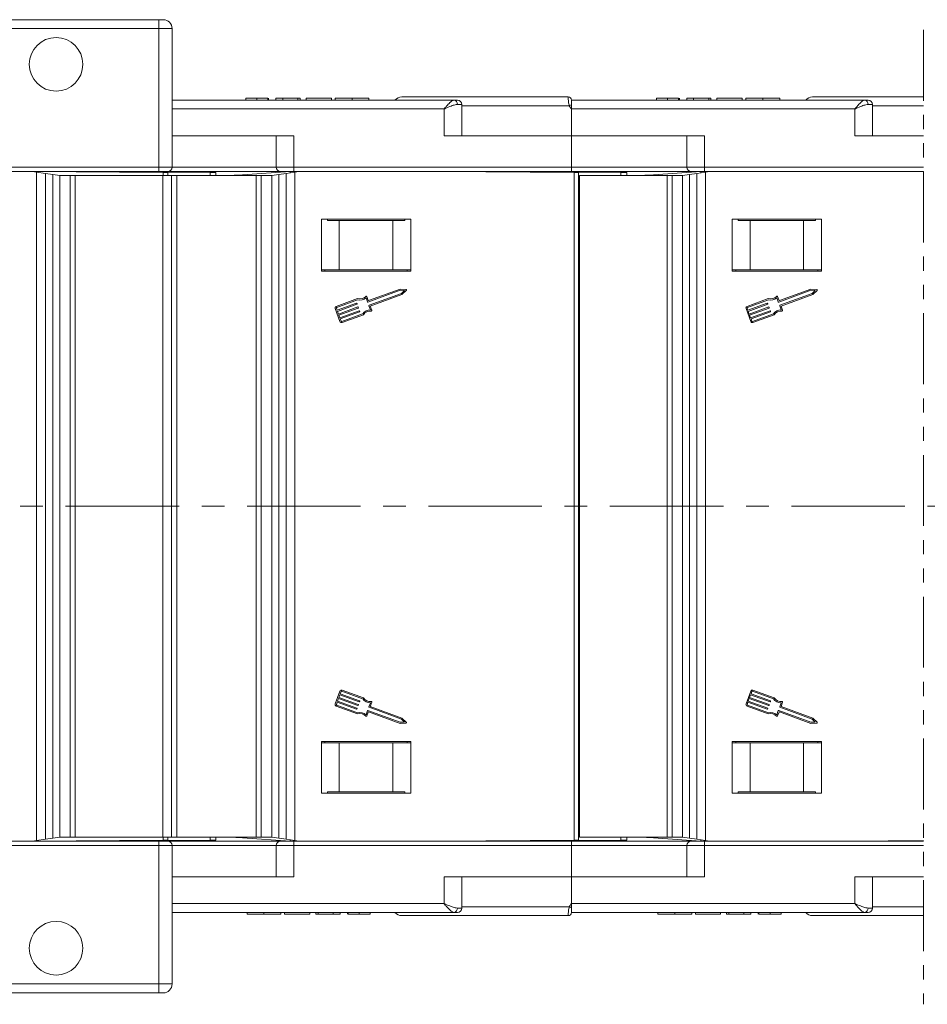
# Model space of a CAD drawing. Header units: millimetres. Extents: x 2628 to 3550, y -116 to 536.
# Tile 13 of 48: x 3125 to 3227, y 23 to 133. Entities that reach past the tile are written whole.
import ezdxf

# ---------------------------------------------------------------- set-up
doc = ezdxf.new("R2010")
doc.units = ezdxf.units.MM
doc.linetypes.add('CENTERX2', pattern=[20.32, 12.7, -2.54, 2.54, -2.54])
doc.linetypes.add('PHANTOM2', pattern=[31.75, 15.875, -3.175, 3.175, -3.175, 3.175, -3.175])

msp = doc.modelspace()

# ---------------------------------------------------------------- linework, layer by layer
at = {"color": 7, "linetype": 'Continuous', "lineweight": 15}
for p, q in [((3107.776, 133.327), (3140.825, 133.327)), ((3140.825, 133.327), (3140.825, 132.327)), ((3141.325, 133.327), (3140.825, 133.327)), ((3140.825, 132.327), (3107.776, 132.327)), ((3140.825, 116.827), (3140.825, 132.327)), ((3140.825, 132.327), (3142.325, 132.327)), ((3142.325, 132.327), (3142.325, 116.827)), ((3168.036, 124.677), (3186.686, 124.677)), ((3186.686, 124.677), (3186.686, 124.677)), ((3214.036, 124.677), (3226.475, 124.677)), ((3142.325, 124.327), (3173.886, 124.327)), ((3150.562, 124.527), (3150.562, 124.327)), ((3151.797, 124.527), (3151.797, 124.327)), ((3153.039, 124.527), (3153.039, 124.327)), ((3153.126, 124.527), (3153.126, 124.327)), ((3153.946, 124.527), (3153.946, 124.327)), ((3154.716, 124.527), (3153.946, 124.527)), ((3154.716, 124.527), (3154.716, 124.327)), ((3156.408, 124.527), (3154.716, 124.527)), ((3156.408, 124.527), (3156.408, 124.327)), ((3156.664, 124.527), (3156.408, 124.527)), ((3156.664, 124.527), (3156.664, 124.327)), ((3157.331, 124.527), (3157.331, 124.327)), ((3160.152, 124.527), (3157.331, 124.527)), ((3160.152, 124.527), (3160.152, 124.327)), ((3160.562, 124.527), (3160.562, 124.327)), ((3162.465, 124.527), (3162.465, 124.327)), ((3164.357, 124.527), (3164.357, 124.327)), ((3173.886, 124.327), (3174.268, 124.327)), ((3174.259, 123.827), (3174.768, 123.827)), ((3174.768, 120.327), (3174.768, 123.827)), ((3186.801, 123.677), (3174.768, 123.677)), ((3187.036, 124.327), (3187.036, 123.802)), ((3187.036, 124.327), (3219.886, 124.327)), ((3187.036, 123.802), (3187.036, 123.327)), ((3196.562, 124.527), (3196.562, 124.327)), ((3197.797, 124.527), (3197.797, 124.327)), ((3199.039, 124.527), (3199.039, 124.327)), ((3199.126, 124.527), (3199.126, 124.327)), ((3199.946, 124.527), (3199.946, 124.327)), ((3200.716, 124.527), (3199.946, 124.527)), ((3200.716, 124.527), (3200.716, 124.327)), ((3202.408, 124.527), (3200.716, 124.527)), ((3202.408, 124.527), (3202.408, 124.327)), ((3202.664, 124.527), (3202.408, 124.527)), ((3202.664, 124.527), (3202.664, 124.327)), ((3203.331, 124.527), (3203.331, 124.327)), ((3206.152, 124.527), (3203.331, 124.527)), ((3206.152, 124.527), (3206.152, 124.327)), ((3206.562, 124.527), (3206.562, 124.327)), ((3208.465, 124.527), (3208.465, 124.327)), ((3210.357, 124.527), (3210.357, 124.327)), ((3219.886, 124.327), (3220.268, 124.327)), ((3220.259, 123.827), (3220.768, 123.827)), ((3220.768, 120.327), (3220.768, 123.827)), ((3226.475, 123.677), (3220.768, 123.677)), ((3172.768, 123.327), (3142.325, 123.327)), ((3172.768, 120.327), (3172.768, 123.327)), ((3187.036, 123.327), (3187.036, 120.327)), ((3218.768, 123.327), (3187.036, 123.327)), ((3218.768, 120.327), (3218.768, 123.327)), ((3155.957, 120.327), (3142.325, 120.327)), ((3153.957, 120.327), (3153.957, 116.827)), ((3155.957, 120.327), (3155.957, 116.827)), ((3172.768, 120.327), (3187.036, 120.327)), ((3187.036, 120.327), (3187.036, 116.827)), ((3201.957, 120.327), (3187.036, 120.327)), ((3199.957, 120.327), (3199.957, 116.827)), ((3201.957, 120.327), (3201.957, 116.827)), ((3218.768, 120.327), (3226.475, 120.327)), ((3096.023, 116.827), (3140.825, 116.827)), ((3140.825, 116.327), (3096.023, 116.327)), ((3127.146, 116.257), (3126.674, 116.327)), ((3141.034, 116.257), (3126.679, 116.326)), ((3141.325, 116.23), (3126.681, 116.326)), ((3127.146, 78.827), (3127.146, 116.257)), ((3127.146, 116.257), (3128.131, 116.113)), ((3128.131, 116.113), (3128.131, 78.827)), ((3128.131, 116.113), (3128.953, 115.992)), ((3128.953, 78.827), (3128.953, 115.992)), ((3128.953, 115.992), (3129.741, 115.877)), ((3129.741, 78.827), (3129.741, 115.877)), ((3129.741, 115.877), (3130.909, 115.877)), ((3130.909, 78.827), (3130.909, 115.877)), ((3130.909, 115.877), (3131.469, 115.877)), ((3131.469, 78.827), (3131.469, 115.877)), ((3131.469, 115.877), (3141.27, 115.877)), ((3140.825, 116.327), (3140.825, 116.827)), ((3140.825, 116.827), (3142.325, 116.827)), ((3141.825, 116.327), (3140.825, 116.327)), ((3146.576, 116.23), (3141.034, 116.257)), ((3141.034, 116.232), (3141.034, 116.257)), ((3141.27, 115.877), (3142.239, 115.877)), ((3141.27, 78.827), (3141.27, 115.877)), ((3141.325, 116.23), (3141.825, 116.227)), ((3141.325, 115.877), (3141.325, 116.23)), ((3154.42, 116.327), (3141.825, 116.327)), ((3141.825, 116.227), (3141.825, 115.877)), ((3142.239, 78.827), (3142.239, 115.877)), ((3142.239, 115.877), (3142.836, 115.877)), ((3142.325, 116.827), (3153.957, 116.827)), ((3142.76, 115.877), (3151.741, 115.877)), ((3142.836, 78.827), (3142.836, 115.877)), ((3146.576, 116.23), (3147.233, 116.227)), ((3146.576, 115.877), (3146.576, 116.23)), ((3147.233, 116.227), (3147.233, 115.877)), ((3148.993, 115.877), (3149.269, 115.896)), ((3149.438, 115.907), (3149.269, 115.896)), ((3149.269, 115.896), (3149.269, 115.877)), ((3150.209, 115.96), (3149.438, 115.907)), ((3149.438, 115.877), (3149.438, 115.907)), ((3155.536, 116.327), (3150.209, 115.96)), ((3150.209, 115.96), (3150.209, 115.877)), ((3151.741, 115.877), (3151.741, 78.827)), ((3151.741, 115.877), (3152.302, 115.877)), ((3152.302, 115.877), (3152.302, 78.827)), ((3152.302, 115.877), (3153.47, 115.877)), ((3153.47, 115.877), (3154.258, 115.992)), ((3153.47, 115.877), (3153.47, 78.827)), ((3153.957, 116.827), (3155.957, 116.827)), ((3154.258, 115.992), (3155.08, 116.113)), ((3154.258, 115.992), (3154.258, 78.827)), ((3155.957, 116.327), (3154.457, 116.327)), ((3155.08, 116.113), (3156.064, 116.257)), ((3155.08, 78.827), (3155.08, 116.113)), ((3155.536, 116.18), (3155.536, 116.327)), ((3155.957, 116.827), (3187.036, 116.827)), ((3155.957, 116.827), (3155.957, 116.327)), ((3187.036, 116.327), (3155.957, 116.327)), ((3156.536, 116.327), (3156.064, 116.257)), ((3156.064, 116.257), (3156.064, 78.827)), ((3187.034, 116.257), (3172.536, 116.327)), ((3187.325, 116.23), (3172.536, 116.327)), ((3192.576, 116.23), (3187.034, 116.257)), ((3187.034, 116.232), (3187.034, 116.257)), ((3187.036, 116.827), (3187.036, 116.327)), ((3187.036, 116.827), (3199.957, 116.827)), ((3200.42, 116.327), (3187.036, 116.327)), ((3187.325, 78.827), (3187.325, 116.23)), ((3187.325, 116.23), (3187.825, 116.227)), ((3187.825, 116.227), (3187.825, 78.827)), ((3187.94, 115.877), (3187.94, 78.827)), ((3187.94, 115.877), (3197.741, 115.877)), ((3192.576, 116.23), (3193.233, 116.227)), ((3192.576, 115.877), (3192.576, 116.23)), ((3193.233, 116.227), (3193.233, 115.877)), ((3194.993, 115.877), (3195.269, 115.896)), ((3195.438, 115.907), (3195.269, 115.896)), ((3195.269, 115.896), (3195.269, 115.877)), ((3196.209, 115.96), (3195.438, 115.907)), ((3195.438, 115.877), (3195.438, 115.907)), ((3201.536, 116.327), (3196.209, 115.96)), ((3196.209, 115.96), (3196.209, 115.877)), ((3197.741, 115.877), (3197.741, 78.827)), ((3197.741, 115.877), (3198.302, 115.877)), ((3198.302, 115.877), (3198.302, 78.827)), ((3198.302, 115.877), (3199.47, 115.877)), ((3199.47, 115.877), (3200.258, 115.992)), ((3199.47, 115.877), (3199.47, 78.827)), ((3199.957, 116.827), (3201.957, 116.827)), ((3200.258, 115.992), (3201.08, 116.113)), ((3200.258, 115.992), (3200.258, 78.827)), ((3201.957, 116.327), (3200.457, 116.327)), ((3201.08, 116.113), (3202.064, 116.257)), ((3201.08, 78.827), (3201.08, 116.113)), ((3201.536, 116.18), (3201.536, 116.327)), ((3201.957, 116.827), (3226.475, 116.827)), ((3201.957, 116.827), (3201.957, 116.327)), ((3226.475, 116.327), (3201.957, 116.327)), ((3202.536, 116.327), (3202.064, 116.257)), ((3202.064, 116.257), (3202.064, 78.827)), ((3226.475, 116.288), (3218.536, 116.327)), ((3226.475, 116.275), (3218.536, 116.327)), ((3169.036, 110.977), (3159.036, 110.977)), ((3159.036, 110.977), (3159.036, 105.177)), ((3159.703, 110.827), (3159.703, 110.977)), ((3161.036, 110.827), (3159.703, 110.827)), ((3161.036, 105.327), (3161.036, 110.827)), ((3167.036, 110.827), (3161.036, 110.827)), ((3167.036, 105.327), (3167.036, 110.827)), ((3168.369, 110.827), (3167.036, 110.827)), ((3168.369, 110.977), (3168.369, 110.827)), ((3169.036, 105.177), (3169.036, 110.977)), ((3215.036, 110.977), (3205.036, 110.977)), ((3205.036, 110.977), (3205.036, 105.177)), ((3205.703, 110.827), (3205.703, 110.977)), ((3207.036, 110.827), (3205.703, 110.827)), ((3207.036, 105.327), (3207.036, 110.827)), ((3213.036, 110.827), (3207.036, 110.827)), ((3213.036, 105.327), (3213.036, 110.827)), ((3214.369, 110.827), (3213.036, 110.827)), ((3214.369, 110.977), (3214.369, 110.827)), ((3215.036, 105.177), (3215.036, 110.977)), ((3161.036, 105.327), (3159.036, 105.327)), ((3159.036, 105.177), (3169.036, 105.177)), ((3159.436, 105.327), (3159.436, 105.177)), ((3167.036, 105.327), (3161.036, 105.327)), ((3169.036, 105.327), (3167.036, 105.327)), ((3168.636, 105.327), (3168.636, 105.177)), ((3207.036, 105.327), (3205.036, 105.327)), ((3205.036, 105.177), (3215.036, 105.177)), ((3205.436, 105.327), (3205.436, 105.177)), ((3213.036, 105.327), (3207.036, 105.327)), ((3215.036, 105.327), (3213.036, 105.327)), ((3214.636, 105.327), (3214.636, 105.177)), ((3167.859, 103.014), (3164.246, 101.694)), ((3167.84, 103.143), (3164.323, 101.858)), ((3164.378, 101.334), (3167.99, 102.654)), ((3168.505, 103.109), (3167.84, 103.143)), ((3168.348, 102.989), (3167.859, 103.014)), ((3167.99, 102.654), (3168.348, 102.989)), ((3168.059, 102.543), (3168.545, 102.998)), ((3213.859, 103.014), (3210.246, 101.694)), ((3213.84, 103.143), (3210.323, 101.858)), ((3210.378, 101.334), (3213.99, 102.654)), ((3214.505, 103.109), (3213.84, 103.143)), ((3214.348, 102.989), (3213.859, 103.014)), ((3213.99, 102.654), (3214.348, 102.989)), ((3214.059, 102.543), (3214.545, 102.998)), ((3163.082, 102.084), (3160.704, 101.216)), ((3163.089, 101.951), (3160.748, 101.096)), ((3160.798, 100.774), (3162.971, 101.568)), ((3163.012, 101.549), (3163.034, 101.489)), ((3164.205, 101.713), (3164.036, 102.177)), ((3164.282, 101.877), (3164.123, 102.311)), ((3164.512, 101.247), (3168.059, 102.543)), ((3209.082, 102.084), (3206.704, 101.216)), ((3209.089, 101.951), (3206.748, 101.096)), ((3206.798, 100.774), (3208.971, 101.568)), ((3209.012, 101.549), (3209.034, 101.489)), ((3210.205, 101.713), (3210.036, 102.177)), ((3210.282, 101.877), (3210.123, 102.311)), ((3210.512, 101.247), (3214.059, 102.543)), ((3160.59, 100.97), (3161.116, 99.531)), ((3160.71, 101.014), (3160.798, 100.774)), ((3163.015, 101.448), (3160.841, 100.654)), ((3160.841, 100.654), (3160.951, 100.354)), ((3160.951, 100.354), (3163.125, 101.148)), ((3163.168, 101.028), (3160.995, 100.234)), ((3161.104, 99.934), (3163.278, 100.729)), ((3163.322, 100.609), (3161.148, 99.815)), ((3161.318, 99.537), (3163.658, 100.392)), ((3163.165, 101.129), (3163.187, 101.069)), ((3163.319, 100.71), (3163.341, 100.65)), ((3164.528, 100.83), (3164.359, 101.293)), ((3164.681, 100.783), (3164.512, 101.247)), ((3206.59, 100.97), (3207.116, 99.531)), ((3206.71, 101.014), (3206.798, 100.774)), ((3209.015, 101.448), (3206.841, 100.654)), ((3206.841, 100.654), (3206.951, 100.354)), ((3206.951, 100.354), (3209.125, 101.148)), ((3209.168, 101.028), (3206.995, 100.234)), ((3207.104, 99.934), (3209.278, 100.729)), ((3209.322, 100.609), (3207.148, 99.815)), ((3207.318, 99.537), (3209.658, 100.392)), ((3209.165, 101.129), (3209.187, 101.069)), ((3209.319, 100.71), (3209.341, 100.65)), ((3210.528, 100.83), (3210.359, 101.293)), ((3210.681, 100.783), (3210.512, 101.247)), ((3160.995, 100.234), (3161.104, 99.934)), ((3161.148, 99.815), (3161.236, 99.575)), ((3161.361, 99.417), (3163.74, 100.286)), ((3206.995, 100.234), (3207.104, 99.934)), ((3207.148, 99.815), (3207.236, 99.575)), ((3207.361, 99.417), (3209.74, 100.286)), ((3127.146, 41.396), (3127.146, 78.827)), ((3128.131, 78.827), (3128.131, 41.54)), ((3128.953, 41.661), (3128.953, 78.827)), ((3129.741, 41.777), (3129.741, 78.827)), ((3130.909, 41.777), (3130.909, 78.827)), ((3131.469, 41.777), (3131.469, 78.827)), ((3141.27, 41.777), (3141.27, 78.827)), ((3142.239, 41.777), (3142.239, 78.827)), ((3142.836, 41.777), (3142.836, 78.827)), ((3151.741, 78.827), (3151.741, 41.777)), ((3152.302, 78.827), (3152.302, 41.777)), ((3153.47, 78.827), (3153.47, 41.777)), ((3154.258, 78.827), (3154.258, 41.661)), ((3155.08, 41.54), (3155.08, 78.827)), ((3156.064, 78.827), (3156.064, 41.396)), ((3187.325, 41.423), (3187.325, 78.827)), ((3187.825, 78.827), (3187.825, 41.427)), ((3187.94, 78.827), (3187.94, 41.777)), ((3197.741, 78.827), (3197.741, 41.777)), ((3198.302, 78.827), (3198.302, 41.777)), ((3199.47, 78.827), (3199.47, 41.777)), ((3200.258, 78.827), (3200.258, 41.661)), ((3201.08, 41.54), (3201.08, 78.827)), ((3202.064, 78.827), (3202.064, 41.396)), ((3161.116, 58.123), (3160.59, 56.683)), ((3161.104, 57.719), (3160.995, 57.419)), ((3160.995, 57.419), (3163.168, 56.625)), ((3163.278, 56.925), (3161.104, 57.719)), ((3161.236, 58.079), (3161.148, 57.839)), ((3161.148, 57.839), (3163.322, 57.045)), ((3163.658, 57.262), (3161.318, 58.117)), ((3163.74, 57.368), (3161.361, 58.237)), ((3207.116, 58.123), (3206.59, 56.683)), ((3207.104, 57.719), (3206.995, 57.419)), ((3206.995, 57.419), (3209.168, 56.625)), ((3209.278, 56.925), (3207.104, 57.719)), ((3207.236, 58.079), (3207.148, 57.839)), ((3207.148, 57.839), (3209.322, 57.045)), ((3209.658, 57.262), (3207.318, 58.117)), ((3209.74, 57.368), (3207.361, 58.237)), ((3160.704, 56.438), (3163.082, 55.569)), ((3160.798, 56.879), (3160.71, 56.64)), ((3160.748, 56.558), (3163.089, 55.703)), ((3162.971, 56.085), (3160.798, 56.879)), ((3160.951, 57.299), (3160.841, 56.999)), ((3160.841, 56.999), (3163.015, 56.205)), ((3163.125, 56.505), (3160.951, 57.299)), ((3163.187, 56.584), (3163.165, 56.524)), ((3163.341, 57.004), (3163.319, 56.944)), ((3164.359, 56.36), (3164.528, 56.824)), ((3167.99, 54.999), (3164.378, 56.319)), ((3164.512, 56.406), (3164.681, 56.87)), ((3168.059, 55.11), (3164.512, 56.406)), ((3206.704, 56.438), (3209.082, 55.569)), ((3206.798, 56.879), (3206.71, 56.64)), ((3206.748, 56.558), (3209.089, 55.703)), ((3208.971, 56.085), (3206.798, 56.879)), ((3206.951, 57.299), (3206.841, 56.999)), ((3206.841, 56.999), (3209.015, 56.205)), ((3209.125, 56.505), (3206.951, 57.299)), ((3209.187, 56.584), (3209.165, 56.524)), ((3209.341, 57.004), (3209.319, 56.944)), ((3210.359, 56.36), (3210.528, 56.824)), ((3213.99, 54.999), (3210.378, 56.319)), ((3210.512, 56.406), (3210.681, 56.87)), ((3214.059, 55.11), (3210.512, 56.406)), ((3163.034, 56.164), (3163.012, 56.104)), ((3164.036, 55.477), (3164.205, 55.94)), ((3164.123, 55.343), (3164.282, 55.776)), ((3164.246, 55.959), (3167.859, 54.639)), ((3164.323, 55.796), (3167.84, 54.511)), ((3209.034, 56.164), (3209.012, 56.104)), ((3210.036, 55.477), (3210.205, 55.94)), ((3210.123, 55.343), (3210.282, 55.776)), ((3210.246, 55.959), (3213.859, 54.639)), ((3210.323, 55.796), (3213.84, 54.511)), ((3167.84, 54.511), (3168.505, 54.545)), ((3167.859, 54.639), (3168.348, 54.665)), ((3168.348, 54.665), (3167.99, 54.999)), ((3168.545, 54.655), (3168.059, 55.11)), ((3213.84, 54.511), (3214.505, 54.545)), ((3213.859, 54.639), (3214.348, 54.665)), ((3214.348, 54.665), (3213.99, 54.999)), ((3214.545, 54.655), (3214.059, 55.11)), ((3169.036, 52.477), (3159.036, 52.477)), ((3159.036, 52.477), (3159.036, 46.677)), ((3161.036, 52.327), (3159.036, 52.327)), ((3159.436, 52.477), (3159.436, 52.327)), ((3161.036, 52.327), (3161.036, 46.827)), ((3167.036, 52.327), (3161.036, 52.327)), ((3167.036, 52.327), (3167.036, 46.827)), ((3169.036, 52.327), (3167.036, 52.327)), ((3168.636, 52.477), (3168.636, 52.327)), ((3169.036, 46.677), (3169.036, 52.477)), ((3215.036, 52.477), (3205.036, 52.477)), ((3205.036, 52.477), (3205.036, 46.677)), ((3207.036, 52.327), (3205.036, 52.327)), ((3205.436, 52.477), (3205.436, 52.327)), ((3207.036, 52.327), (3207.036, 46.827)), ((3213.036, 52.327), (3207.036, 52.327)), ((3213.036, 52.327), (3213.036, 46.827)), ((3215.036, 52.327), (3213.036, 52.327)), ((3214.636, 52.477), (3214.636, 52.327)), ((3215.036, 46.677), (3215.036, 52.477)), ((3159.036, 46.677), (3169.036, 46.677)), ((3159.703, 46.827), (3159.703, 46.677)), ((3161.036, 46.827), (3159.703, 46.827)), ((3167.036, 46.827), (3161.036, 46.827)), ((3168.369, 46.827), (3167.036, 46.827)), ((3168.369, 46.677), (3168.369, 46.827)), ((3205.036, 46.677), (3215.036, 46.677)), ((3205.703, 46.827), (3205.703, 46.677)), ((3207.036, 46.827), (3205.703, 46.827)), ((3213.036, 46.827), (3207.036, 46.827)), ((3214.369, 46.827), (3213.036, 46.827)), ((3214.369, 46.677), (3214.369, 46.827)), ((3096.023, 41.327), (3140.825, 41.327)), ((3140.825, 40.827), (3096.023, 40.827)), ((3126.674, 41.327), (3127.146, 41.396)), ((3126.679, 41.327), (3141.034, 41.397)), ((3126.681, 41.328), (3141.325, 41.423)), ((3128.131, 41.54), (3127.146, 41.396)), ((3128.953, 41.661), (3128.131, 41.54)), ((3129.741, 41.777), (3128.953, 41.661)), ((3130.909, 41.777), (3129.741, 41.777)), ((3131.469, 41.777), (3130.909, 41.777)), ((3141.27, 41.777), (3131.469, 41.777)), ((3140.825, 40.827), (3140.825, 41.327)), ((3140.825, 41.327), (3141.825, 41.327)), ((3140.825, 25.327), (3140.825, 40.827)), ((3142.325, 40.827), (3140.825, 40.827)), ((3141.034, 41.397), (3146.576, 41.424)), ((3141.034, 41.397), (3141.034, 41.422)), ((3142.239, 41.777), (3141.27, 41.777)), ((3141.325, 41.423), (3141.325, 41.777)), ((3141.825, 41.427), (3141.325, 41.423)), ((3141.825, 41.777), (3141.825, 41.427)), ((3154.42, 41.327), (3141.825, 41.327)), ((3142.836, 41.777), (3142.239, 41.777)), ((3142.325, 40.827), (3142.325, 25.327)), ((3142.325, 40.827), (3153.957, 40.827)), ((3151.741, 41.777), (3142.836, 41.777)), ((3146.576, 41.424), (3146.576, 41.777)), ((3147.233, 41.427), (3146.576, 41.424)), ((3147.233, 41.777), (3147.233, 41.427)), ((3149.269, 41.758), (3148.993, 41.777)), ((3149.269, 41.777), (3149.269, 41.758)), ((3149.269, 41.758), (3149.438, 41.746)), ((3149.438, 41.746), (3149.438, 41.777)), ((3149.438, 41.746), (3150.209, 41.693)), ((3150.209, 41.777), (3150.209, 41.693)), ((3150.209, 41.693), (3155.536, 41.327)), ((3152.302, 41.777), (3151.741, 41.777)), ((3153.47, 41.777), (3152.302, 41.777)), ((3154.258, 41.661), (3153.47, 41.777)), ((3153.957, 40.827), (3153.957, 37.327)), ((3153.957, 40.827), (3155.957, 40.827)), ((3155.08, 41.54), (3154.258, 41.661)), ((3155.957, 41.327), (3154.457, 41.327)), ((3156.064, 41.396), (3155.08, 41.54)), ((3155.536, 41.327), (3155.536, 41.473)), ((3187.036, 41.327), (3155.957, 41.327)), ((3155.957, 40.827), (3155.957, 41.327)), ((3155.957, 40.827), (3187.036, 40.827)), ((3155.957, 37.327), (3155.957, 40.827)), ((3156.064, 41.396), (3156.536, 41.327)), ((3172.536, 41.327), (3187.325, 41.423)), ((3172.536, 41.327), (3187.034, 41.397)), ((3187.034, 41.397), (3192.576, 41.424)), ((3187.034, 41.397), (3187.034, 41.422)), ((3187.036, 40.827), (3187.036, 41.327)), ((3200.42, 41.327), (3187.036, 41.327)), ((3187.036, 37.327), (3187.036, 40.827)), ((3187.036, 40.827), (3199.957, 40.827)), ((3187.825, 41.427), (3187.325, 41.423)), ((3197.741, 41.777), (3187.94, 41.777)), ((3192.576, 41.424), (3192.576, 41.777)), ((3193.233, 41.427), (3192.576, 41.424)), ((3193.233, 41.777), (3193.233, 41.427)), ((3195.269, 41.758), (3194.993, 41.777)), ((3195.269, 41.777), (3195.269, 41.758)), ((3195.269, 41.758), (3195.438, 41.746)), ((3195.438, 41.746), (3195.438, 41.777)), ((3195.438, 41.746), (3196.209, 41.693)), ((3196.209, 41.777), (3196.209, 41.693)), ((3196.209, 41.693), (3201.536, 41.327)), ((3198.302, 41.777), (3197.741, 41.777)), ((3199.47, 41.777), (3198.302, 41.777)), ((3200.258, 41.661), (3199.47, 41.777)), ((3199.957, 40.827), (3199.957, 37.327)), ((3199.957, 40.827), (3201.957, 40.827)), ((3201.08, 41.54), (3200.258, 41.661)), ((3201.957, 41.327), (3200.457, 41.327)), ((3202.064, 41.396), (3201.08, 41.54)), ((3201.536, 41.327), (3201.536, 41.473)), ((3226.472, 41.327), (3201.957, 41.327)), ((3201.957, 40.827), (3201.957, 41.327)), ((3201.957, 40.827), (3226.472, 40.827)), ((3201.957, 37.327), (3201.957, 40.827)), ((3202.064, 41.396), (3202.536, 41.327)), ((3218.536, 41.327), (3226.472, 41.379)), ((3218.536, 41.327), (3226.472, 41.365)), ((3155.957, 37.327), (3142.325, 37.327)), ((3172.768, 37.327), (3172.768, 34.327)), ((3172.768, 37.327), (3187.036, 37.327)), ((3174.768, 33.827), (3174.768, 37.327)), ((3187.036, 34.327), (3187.036, 37.327)), ((3201.957, 37.327), (3187.036, 37.327)), ((3218.768, 37.327), (3218.768, 34.327)), ((3218.768, 37.327), (3226.472, 37.327)), ((3220.768, 33.827), (3220.768, 37.327)), ((3172.768, 34.327), (3142.325, 34.327)), ((3218.768, 34.327), (3187.036, 34.327)), ((3187.036, 33.852), (3187.036, 34.327)), ((3142.325, 33.327), (3173.886, 33.327)), ((3150.716, 33.127), (3150.716, 33.327)), ((3152.607, 33.127), (3152.607, 33.327)), ((3154.51, 33.127), (3154.51, 33.327)), ((3154.921, 33.127), (3154.921, 33.327)), ((3154.921, 33.127), (3157.741, 33.127)), ((3157.741, 33.127), (3157.741, 33.327)), ((3158.408, 33.127), (3158.408, 33.327)), ((3158.408, 33.127), (3158.664, 33.127)), ((3158.664, 33.127), (3158.664, 33.327)), ((3158.664, 33.127), (3160.357, 33.127)), ((3160.357, 33.127), (3160.357, 33.327)), ((3160.357, 33.127), (3161.126, 33.127)), ((3161.126, 33.127), (3161.126, 33.327)), ((3161.946, 33.127), (3161.946, 33.327)), ((3162.034, 33.127), (3162.034, 33.327)), ((3163.275, 33.127), (3163.275, 33.327)), ((3164.51, 33.127), (3164.51, 33.327)), ((3173.886, 33.327), (3174.268, 33.327)), ((3174.259, 33.827), (3174.768, 33.827)), ((3186.801, 33.977), (3174.768, 33.977)), ((3187.036, 33.327), (3187.036, 33.852)), ((3187.036, 33.327), (3219.886, 33.327)), ((3196.716, 33.127), (3196.716, 33.327)), ((3198.607, 33.127), (3198.607, 33.327)), ((3200.51, 33.127), (3200.51, 33.327)), ((3200.921, 33.127), (3200.921, 33.327)), ((3200.921, 33.127), (3203.741, 33.127)), ((3203.741, 33.127), (3203.741, 33.327)), ((3204.408, 33.127), (3204.408, 33.327)), ((3204.408, 33.127), (3204.664, 33.127)), ((3204.664, 33.127), (3204.664, 33.327)), ((3204.664, 33.127), (3206.357, 33.127)), ((3206.357, 33.127), (3206.357, 33.327)), ((3206.357, 33.127), (3207.126, 33.127)), ((3207.126, 33.127), (3207.126, 33.327)), ((3207.946, 33.127), (3207.946, 33.327)), ((3208.034, 33.127), (3208.034, 33.327)), ((3209.275, 33.127), (3209.275, 33.327)), ((3210.51, 33.127), (3210.51, 33.327)), ((3219.886, 33.327), (3220.268, 33.327)), ((3220.259, 33.827), (3220.768, 33.827)), ((3226.471, 33.977), (3220.768, 33.977)), ((3168.036, 32.977), (3186.686, 32.977)), ((3186.686, 32.977), (3186.686, 32.977)), ((3214.036, 32.977), (3226.471, 32.977)), ((3107.776, 25.327), (3140.825, 25.327)), ((3140.825, 24.327), (3107.776, 24.327)), ((3140.825, 25.327), (3142.325, 25.327)), ((3140.825, 25.327), (3140.825, 24.327)), ((3140.825, 24.327), (3141.325, 24.327))]:
    msp.add_line(p, q, dxfattribs=at)
at = {"color": 3, "linetype": 'PHANTOM2', "lineweight": 9, "ltscale": 0.5}
msp.add_line((3226.476, 132.189), (3226.471, 23.046), dxfattribs=at)
at = {"color": 1, "linetype": 'CENTERX2', "lineweight": 13}
msp.add_line((3468.21, 78.827), (2917.548, 78.827), dxfattribs=at)
at = {"color": 7, "linetype": 'Continuous', "lineweight": 15}
for centre in [(3129.325, 128.327), (3129.325, 29.327)]:
    msp.add_circle(centre, 3, dxfattribs=at)
for centre, radius, start, end in [((3141.325, 132.327), 1, 0, 90), ((3168.036, 123.677), 1, 90, 139.4584), ((3186.686, 124.327), 0.35, 0.00166, 90.00559), ((3186.686, 124.327), 0.35, 0, 90), ((3214.036, 123.677), 1, 90, 139.4584), ((3173.812, 123.882), 0.451, 352.91865, 80.4798), ((3174.268, 123.827), 0.5, 0, 90), ((3208.142, 83.78), 45.245, 117.80537, 118.14247), ((3219.812, 123.882), 0.451, 352.91865, 80.4798), ((3220.268, 123.827), 0.5, 0, 90), ((3141.825, 116.827), 0.5, 270, 360), ((3154.457, 116.827), 0.5, 180, 270), ((3200.457, 116.827), 0.5, 180, 270), ((3168.501, 103.045), 0.0638, 313.09192, 87.049), ((3214.501, 103.045), 0.0638, 313.09192, 87.049), ((3162.982, 101.538), 0.0319, 20.07046, 110.07046), ((3163.004, 101.478), 0.0319, 290.07046, 20.07046), ((3163.34, 102.998), 0.949, 254.2528, 315.58546), ((3163.34, 102.998), 1.076, 256.51116, 310.30711), ((3164.063, 102.289), 0.0638, 20.07046, 135.58546), ((3164.235, 101.724), 0.0319, 200.07046, 290.07046), ((3164.312, 101.888), 0.0319, 200.07046, 290.07046), ((3208.982, 101.538), 0.0319, 20.07046, 110.07046), ((3209.004, 101.478), 0.0319, 290.07046, 20.07046), ((3209.34, 102.998), 0.949, 254.2528, 315.58546), ((3209.34, 102.998), 1.076, 256.51116, 310.30711), ((3210.063, 102.289), 0.0638, 20.07046, 135.58546), ((3210.235, 101.724), 0.0319, 200.07046, 290.07046), ((3210.312, 101.888), 0.0319, 200.07046, 290.07046), ((3160.77, 101.036), 0.192, 110.07046, 200.07046), ((3160.77, 101.036), 0.0638, 110.07046, 200.07046), ((3163.135, 101.118), 0.0319, 20.07046, 110.07046), ((3163.157, 101.058), 0.0319, 290.07046, 20.07046), ((3163.289, 100.699), 0.0319, 20.07046, 110.07046), ((3163.311, 100.639), 0.0319, 290.07046, 20.07046), ((3164.525, 99.753), 1.076, 89.8338, 143.62975), ((3164.525, 99.753), 0.949, 84.55545, 145.88812), ((3164.389, 101.304), 0.0319, 110.07046, 200.07046), ((3164.621, 100.762), 0.0638, 264.55545, 20.07046), ((3206.77, 101.036), 0.192, 110.07046, 200.07046), ((3206.77, 101.036), 0.0638, 110.07046, 200.07046), ((3209.135, 101.118), 0.0319, 20.07046, 110.07046), ((3209.157, 101.058), 0.0319, 290.07046, 20.07046), ((3209.289, 100.699), 0.0319, 20.07046, 110.07046), ((3209.311, 100.639), 0.0319, 290.07046, 20.07046), ((3210.525, 99.753), 1.076, 89.8338, 143.62975), ((3210.525, 99.753), 0.949, 84.55545, 145.88812), ((3210.389, 101.304), 0.0319, 110.07046, 200.07046), ((3210.621, 100.762), 0.0638, 264.55545, 20.07046), ((3161.296, 99.597), 0.192, 200.07046, 290.07046), ((3161.296, 99.597), 0.0638, 200.07046, 290.07046), ((3207.296, 99.597), 0.192, 200.07046, 290.07046), ((3207.296, 99.597), 0.0638, 200.07046, 290.07046), ((3161.296, 58.057), 0.192, 69.92954, 159.92954), ((3161.296, 58.057), 0.0638, 69.92954, 159.92954), ((3164.525, 57.9), 0.949, 214.11188, 275.44455), ((3207.296, 58.057), 0.192, 69.92954, 159.92954), ((3207.296, 58.057), 0.0638, 69.92954, 159.92954), ((3210.525, 57.9), 0.949, 214.11188, 275.44455), ((3160.77, 56.618), 0.192, 159.92954, 249.92954), ((3160.77, 56.618), 0.0638, 159.92954, 249.92954), ((3163.135, 56.535), 0.0319, 249.92954, 339.92954), ((3163.157, 56.595), 0.0319, 339.92954, 69.92954), ((3163.289, 56.955), 0.0319, 249.92954, 339.92954), ((3163.311, 57.015), 0.0319, 339.92954, 69.92954), ((3164.525, 57.9), 1.076, 216.37025, 270.1662), ((3164.389, 56.349), 0.0319, 159.92954, 249.92954), ((3164.621, 56.892), 0.0638, 339.92954, 95.44455), ((3206.77, 56.618), 0.192, 159.92954, 249.92954), ((3206.77, 56.618), 0.0638, 159.92954, 249.92954), ((3209.135, 56.535), 0.0319, 249.92954, 339.92954), ((3209.157, 56.595), 0.0319, 339.92954, 69.92954), ((3209.289, 56.955), 0.0319, 249.92954, 339.92954), ((3209.311, 57.015), 0.0319, 339.92954, 69.92954), ((3210.525, 57.9), 1.076, 216.37025, 270.1662), ((3210.389, 56.349), 0.0319, 159.92954, 249.92954), ((3210.621, 56.892), 0.0638, 339.92954, 95.44455), ((3162.982, 56.115), 0.0319, 249.92954, 339.92954), ((3163.004, 56.175), 0.0319, 339.92954, 69.92954), ((3163.34, 54.656), 0.949, 44.41454, 105.7472), ((3163.34, 54.656), 1.076, 49.69289, 103.48884), ((3164.063, 55.364), 0.0638, 224.41454, 339.92954), ((3164.235, 55.929), 0.0319, 69.92954, 159.92954), ((3164.312, 55.766), 0.0319, 69.92954, 159.92954), ((3208.982, 56.115), 0.0319, 249.92954, 339.92954), ((3209.004, 56.175), 0.0319, 339.92954, 69.92954), ((3209.34, 54.656), 0.949, 44.41454, 105.7472), ((3209.34, 54.656), 1.076, 49.69289, 103.48884), ((3210.063, 55.364), 0.0638, 224.41454, 339.92954), ((3210.235, 55.929), 0.0319, 69.92954, 159.92954), ((3210.312, 55.766), 0.0319, 69.92954, 159.92954), ((3168.501, 54.609), 0.0638, 272.951, 46.90808), ((3214.501, 54.609), 0.0638, 272.951, 46.90808), ((3141.825, 40.827), 0.5, 360, 90), ((3154.457, 40.827), 0.5, 90, 180), ((3200.457, 40.827), 0.5, 90, 180), ((3168.036, 33.977), 1, 220.5416, 270), ((3173.812, 33.771), 0.451, 279.5202, 7.08135), ((3174.268, 33.827), 0.5, 270, 0), ((3186.686, 33.327), 0.35, 269.99441, 359.99834), ((3186.686, 33.327), 0.35, 270, 0), ((3208.142, 73.873), 45.245, 241.85753, 242.19463), ((3214.036, 33.977), 1, 220.5416, 270), ((3219.812, 33.771), 0.451, 279.5202, 7.08135), ((3220.268, 33.827), 0.5, 270, 0), ((3141.325, 25.327), 1, 270, 0)]:
    msp.add_arc(centre, radius, start, end, dxfattribs=at)
for points, knots in [([(3186.801, 123.677), (3186.789, 123.713), (3186.753, 123.826), (3186.716, 124.036), (3186.692, 124.29), (3186.684, 124.512), (3186.684, 124.652), (3186.686, 124.669), (3186.686, 124.677)], [0, 0, 0, 0, 0.0736104, 0.2252813, 0.4127189, 0.6160541, 0.826783, 1, 1, 1, 1]), ([(3151.797, 124.527), (3151.602, 124.527), (3151.213, 124.527), (3150.769, 124.527), (3150.585, 124.527), (3150.57, 124.527), (3150.562, 124.527)], [0, 0, 0, 0, 0.2802457, 0.5584161, 0.7788266, 1, 1, 1, 1]), ([(3153.039, 124.527), (3152.976, 124.527), (3152.85, 124.527), (3152.409, 124.527), (3152.029, 124.527), (3151.797, 124.527)], [0, 0, 0, 0, 0.2801216, 0.5603549, 1, 1, 1, 1]), ([(3162.465, 124.527), (3162.169, 124.527), (3161.578, 124.527), (3160.916, 124.527), (3160.6, 124.527), (3160.575, 124.527), (3160.562, 124.527)], [0, 0, 0, 0, 0.2799425, 0.558704, 0.7790449, 1, 1, 1, 1]), ([(3164.357, 124.527), (3164.337, 124.527), (3164.298, 124.527), (3163.832, 124.527), (3163.16, 124.527), (3162.697, 124.527), (3162.465, 124.527)], [0, 0, 0, 0, 0.280551, 0.5594882, 0.779434, 1, 1, 1, 1]), ([(3173.886, 124.327), (3173.859, 124.324), (3173.803, 124.317), (3173.696, 124.265), (3173.568, 124.174), (3173.452, 124.07), (3173.295, 123.917), (3173.14, 123.751), (3172.974, 123.564), (3172.895, 123.473), (3172.85, 123.421), (3172.824, 123.391), (3172.801, 123.364), (3172.786, 123.347), (3172.778, 123.338), (3172.772, 123.331), (3172.77, 123.329), (3172.768, 123.327)], [0, 0, 0, 0, 0.10102949, 0.20494614, 0.33716829, 0.47429709, 0.5161999, 0.74365074, 0.85308987, 0.91424801, 0.93216977, 0.96013693, 0.97654495, 0.98619361, 0.99469798, 0.99593178, 1, 1, 1, 1]), ([(3172.768, 123.327), (3172.771, 123.328), (3172.782, 123.333), (3172.82, 123.349), (3172.865, 123.369), (3173.123, 123.48), (3173.52, 123.647), (3173.973, 123.801), (3174.18, 123.82), (3174.259, 123.827)], [0, 0, 0, 0, 0.0050875, 0.0203691, 0.0708073, 0.0890863, 0.5003107, 0.809226, 1, 1, 1, 1]), ([(3187.036, 123.327), (3187.035, 123.328), (3186.966, 123.421), (3186.881, 123.534), (3186.813, 123.655), (3186.801, 123.677)], [0, 0, 0, 0, 0.0120871, 0.8246302, 1, 1, 1, 1]), ([(3197.797, 124.527), (3197.602, 124.527), (3197.213, 124.527), (3196.769, 124.527), (3196.585, 124.527), (3196.57, 124.527), (3196.562, 124.527)], [0, 0, 0, 0, 0.2802457, 0.5584161, 0.7788266, 1, 1, 1, 1]), ([(3199.039, 124.527), (3198.976, 124.527), (3198.85, 124.527), (3198.409, 124.527), (3198.029, 124.527), (3197.797, 124.527)], [0, 0, 0, 0, 0.2801216, 0.5603549, 1, 1, 1, 1]), ([(3208.465, 124.527), (3208.169, 124.527), (3207.578, 124.527), (3206.916, 124.527), (3206.6, 124.527), (3206.575, 124.527), (3206.562, 124.527)], [0, 0, 0, 0, 0.2799425, 0.558704, 0.7790449, 1, 1, 1, 1]), ([(3210.357, 124.527), (3210.337, 124.527), (3210.298, 124.527), (3209.832, 124.527), (3209.16, 124.527), (3208.697, 124.527), (3208.465, 124.527)], [0, 0, 0, 0, 0.280551, 0.5594882, 0.779434, 1, 1, 1, 1]), ([(3219.886, 124.327), (3219.859, 124.324), (3219.803, 124.317), (3219.696, 124.265), (3219.568, 124.174), (3219.452, 124.07), (3219.295, 123.917), (3219.14, 123.751), (3218.974, 123.564), (3218.895, 123.473), (3218.85, 123.421), (3218.824, 123.391), (3218.801, 123.364), (3218.786, 123.347), (3218.778, 123.338), (3218.772, 123.331), (3218.77, 123.329), (3218.768, 123.327)], [0, 0, 0, 0, 0.10102949, 0.20494614, 0.33716829, 0.47429709, 0.5161999, 0.74365074, 0.85308987, 0.91424801, 0.93216977, 0.96013693, 0.97654495, 0.98619361, 0.99469798, 0.99593178, 1, 1, 1, 1]), ([(3218.768, 123.327), (3218.771, 123.328), (3218.782, 123.333), (3218.82, 123.349), (3218.865, 123.369), (3219.123, 123.48), (3219.52, 123.647), (3219.973, 123.801), (3220.18, 123.82), (3220.259, 123.827)], [0, 0, 0, 0, 0.0050875, 0.0203691, 0.0708073, 0.0890863, 0.5003107, 0.809226, 1, 1, 1, 1]), ([(3172.768, 34.327), (3172.771, 34.326), (3172.782, 34.321), (3172.82, 34.304), (3172.865, 34.285), (3173.123, 34.173), (3173.52, 34.007), (3173.973, 33.852), (3174.18, 33.834), (3174.259, 33.827)], [0, 0, 0, 0, 0.0050875, 0.0203691, 0.0708073, 0.0890863, 0.5003107, 0.809226, 1, 1, 1, 1]), ([(3173.886, 33.327), (3173.859, 33.33), (3173.803, 33.336), (3173.696, 33.388), (3173.568, 33.479), (3173.452, 33.583), (3173.295, 33.736), (3173.14, 33.902), (3172.974, 34.09), (3172.895, 34.181), (3172.85, 34.233), (3172.824, 34.263), (3172.801, 34.289), (3172.786, 34.306), (3172.778, 34.315), (3172.772, 34.322), (3172.77, 34.325), (3172.768, 34.327)], [0, 0, 0, 0, 0.1010295, 0.2049461, 0.3371683, 0.4742971, 0.5161999, 0.7436507, 0.8530899, 0.914248, 0.9321698, 0.9601369, 0.976545, 0.9861936, 0.994698, 0.9959318, 1, 1, 1, 1]), ([(3187.036, 34.327), (3187.035, 34.325), (3186.966, 34.232), (3186.881, 34.119), (3186.813, 33.998), (3186.801, 33.977)], [0, 0, 0, 0, 0.0120871, 0.8246302, 1, 1, 1, 1]), ([(3218.768, 34.327), (3218.771, 34.326), (3218.782, 34.321), (3218.82, 34.304), (3218.865, 34.285), (3219.123, 34.173), (3219.52, 34.007), (3219.973, 33.852), (3220.18, 33.834), (3220.259, 33.827)], [0, 0, 0, 0, 0.00508751, 0.02036912, 0.07080725, 0.08908627, 0.50031067, 0.809226, 1, 1, 1, 1]), ([(3219.886, 33.327), (3219.859, 33.33), (3219.803, 33.336), (3219.696, 33.388), (3219.568, 33.479), (3219.452, 33.583), (3219.295, 33.736), (3219.14, 33.902), (3218.974, 34.09), (3218.895, 34.181), (3218.85, 34.233), (3218.824, 34.263), (3218.801, 34.289), (3218.786, 34.306), (3218.778, 34.315), (3218.772, 34.322), (3218.77, 34.325), (3218.768, 34.327)], [0, 0, 0, 0, 0.1010295, 0.2049461, 0.3371683, 0.4742971, 0.5161999, 0.7436507, 0.8530899, 0.914248, 0.9321698, 0.9601369, 0.976545, 0.9861936, 0.994698, 0.9959318, 1, 1, 1, 1]), ([(3150.716, 33.127), (3150.735, 33.127), (3150.775, 33.127), (3151.241, 33.127), (3151.912, 33.127), (3152.375, 33.127), (3152.607, 33.127)], [0, 0, 0, 0, 0.280551, 0.5594882, 0.779434, 1, 1, 1, 1]), ([(3152.607, 33.127), (3152.903, 33.127), (3153.494, 33.127), (3154.157, 33.127), (3154.472, 33.127), (3154.498, 33.127), (3154.51, 33.127)], [0, 0, 0, 0, 0.27994249, 0.55870402, 0.77904493, 1, 1, 1, 1]), ([(3162.034, 33.127), (3162.097, 33.127), (3162.222, 33.127), (3162.663, 33.127), (3163.043, 33.127), (3163.275, 33.127)], [0, 0, 0, 0, 0.2801216, 0.5603549, 1, 1, 1, 1]), ([(3163.275, 33.127), (3163.47, 33.127), (3163.859, 33.127), (3164.304, 33.127), (3164.487, 33.127), (3164.503, 33.127), (3164.51, 33.127)], [0, 0, 0, 0, 0.2802457, 0.5584161, 0.7788266, 1, 1, 1, 1]), ([(3186.801, 33.977), (3186.789, 33.94), (3186.753, 33.827), (3186.716, 33.617), (3186.692, 33.364), (3186.684, 33.142), (3186.684, 33.002), (3186.686, 32.984), (3186.686, 32.977)], [0, 0, 0, 0, 0.0736104, 0.2252813, 0.4127189, 0.6160541, 0.826783, 1, 1, 1, 1]), ([(3196.716, 33.127), (3196.735, 33.127), (3196.775, 33.127), (3197.241, 33.127), (3197.912, 33.127), (3198.375, 33.127), (3198.607, 33.127)], [0, 0, 0, 0, 0.280551, 0.5594882, 0.779434, 1, 1, 1, 1]), ([(3198.607, 33.127), (3198.903, 33.127), (3199.494, 33.127), (3200.157, 33.127), (3200.472, 33.127), (3200.498, 33.127), (3200.51, 33.127)], [0, 0, 0, 0, 0.27994249, 0.55870402, 0.77904493, 1, 1, 1, 1]), ([(3208.034, 33.127), (3208.097, 33.127), (3208.222, 33.127), (3208.663, 33.127), (3209.043, 33.127), (3209.275, 33.127)], [0, 0, 0, 0, 0.2801216, 0.5603549, 1, 1, 1, 1]), ([(3209.275, 33.127), (3209.47, 33.127), (3209.859, 33.127), (3210.304, 33.127), (3210.487, 33.127), (3210.503, 33.127), (3210.51, 33.127)], [0, 0, 0, 0, 0.2802457, 0.5584161, 0.7788266, 1, 1, 1, 1])]:
    msp.add_open_spline(points, degree=3, knots=knots, dxfattribs=at)

doc.saveas('drawing.dxf')
